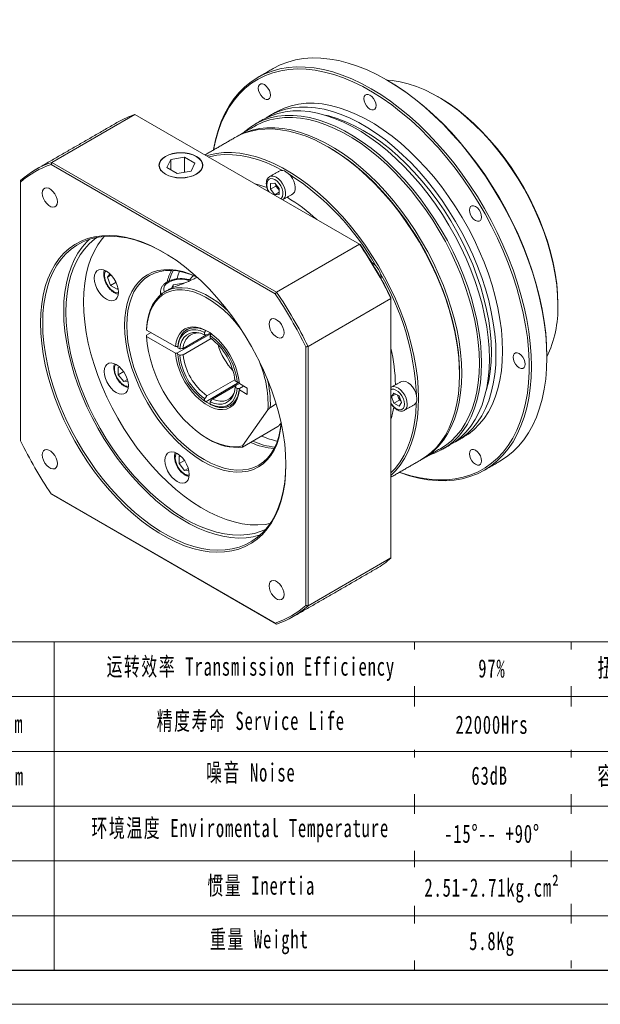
# Model space of a CAD drawing. Header units: millimetres. Extents: x -188 to 548, y -158 to 362.
# Tile 2 of 5: x 64 to 212, y -158 to 94. Entities that reach past the tile are written whole.
import ezdxf

# ---------------------------------------------------------------- set-up
doc = ezdxf.new("R2010")
doc.units = ezdxf.units.MM
doc.header["$LTSCALE"] = 12
doc.layers.get('0').update_dxf_attribs({"lineweight": 18})
doc.layers.add('SLD-0', color=7, linetype='Continuous', lineweight=18)
doc.layers.add('图框_外框线', color=7, linetype='Continuous', lineweight=18)
doc.styles.add('标准', font='txt', dxfattribs={"width": 0.667})

msp = doc.modelspace()

# ---------------------------------------------------------------- linework, layer by layer
at = {"color": 7, "linetype": 'Continuous', "lineweight": 15}
for p, q in [((93.11, 69.63), (71.9, 57.39)), ((150.59, 36.45), (93.11, 69.63)), ((102.27, 58.14), (101.31, 56.08)), ((105.84, 58.69), (102.27, 58.14)), ((102.27, 55.53), (102.27, 58.14)), ((108.45, 57.18), (105.84, 58.69)), ((105.84, 54.87), (105.84, 58.69)), ((129, 23.77), (71.72, 56.84)), ((71.9, 57.39), (129.38, 24.2)), ((101.31, 56.08), (103.93, 54.57)), ((107.5, 55.12), (108.45, 57.18)), ((103.93, 54.57), (107.5, 55.12)), ((127.54, 53.72), (127.58, 53.74)), ((63.87, 52.31), (63.87, -13.84)), ((127.79, 52), (128.93, 52.1)), ((127.79, 50.49), (127.79, 52)), ((129.21, 51.3), (127.79, 50.49)), ((128.93, 49.08), (127.79, 50.49)), ((128.93, 52.1), (130.06, 50.69)), ((129.21, 51.3), (129.21, 51.75)), ((129.77, 50.6), (129.21, 51.3)), ((130.06, 50.25), (129.77, 50.6)), ((130.06, 50.69), (130.06, 49.18)), ((130.06, 49.73), (128.93, 49.08)), ((130.06, 49.18), (128.93, 49.08)), ((129.38, 24.2), (150.59, 36.45)), ((86.11, 28.03), (86.71, 28.89)), ((87.04, 28.57), (86.11, 28.03)), ((86.92, 25.92), (86.11, 28.03)), ((108.84, 28.1), (108.84, 27.93)), ((88.29, 26.71), (86.92, 25.92)), ((88.56, 24.98), (86.92, 25.92)), ((88.79, 25.31), (88.56, 24.98)), ((102.51, 25.19), (102.92, 26.08)), ((102.92, 26.08), (105.6, 26.5)), ((102.92, 25.36), (102.92, 26.08)), ((158.62, 22.54), (137.41, 10.3)), ((158.62, -43.83), (158.62, 22.54)), ((103.5, 10.24), (96.13, 14.49)), ((96.13, 13.18), (97.26, 13.84)), ((96.13, 12.86), (103.5, 8.6)), ((104.06, 8.65), (112.6, 13.58)), ((105.49, 9.79), (111.47, 13.24)), ((110.96, 13.89), (110.96, 13.29)), ((112.38, 13.73), (111.53, 13.23)), ((112.38, 12.47), (112.38, 13.07)), ((112.63, 12.29), (105.48, 8.16)), ((136.84, -55.97), (136.84, 10.18)), ((137.41, 10.3), (137.41, -56.08)), ((104.06, 8.33), (104.59, 8.02)), ((104.6, 9.65), (104.07, 9.95)), ((88.88, 4.94), (89.29, 4.97)), ((88.88, 3.05), (88.88, 4.94)), ((90.25, 3.84), (88.88, 3.05)), ((90.3, 1.29), (88.88, 3.05)), ((91.23, 1.83), (90.3, 1.29)), ((91.35, 1.39), (90.3, 1.29)), ((119.82, 1.11), (111.25, -3.84)), ((111.53, -2.36), (118.72, 1.79)), ((118.96, 0.3), (112.94, -3.18)), ((119.27, 1.18), (118.75, 1.48)), ((118.99, 0.36), (119.84, 0.85)), ((121.85, -0.36), (119.84, 0.8)), ((120.97, 0.15), (119.84, -0.51)), ((120.94, 0.17), (119.85, -0.46)), ((118.76, -0.16), (119.28, -0.46)), ((119.84, -0.83), (121.85, -1.99)), ((121.85, -1.99), (121.85, -0.36)), ((158.73, -2.54), (159.38, -1.62)), ((159.86, -1.89), (158.73, -2.54)), ((159.38, -1.62), (160.69, -2.37)), ((160.47, -2.57), (160.31, -2.15)), ((160.69, -2.37), (161.34, -4.05)), ((110.96, -3.07), (110.96, -3.67)), ((112.38, -4.49), (112.38, -3.88)), ((127.77, -5.3), (129.28, -4.42)), ((159.38, -4.23), (158.73, -2.54)), ((160.8, -3.41), (159.38, -4.23)), ((160.69, -4.98), (159.38, -4.23)), ((160.8, -3.41), (160.47, -2.57)), ((161.34, -4.05), (160.69, -4.98)), ((161.18, -3.63), (160.8, -3.41)), ((120.68, -15.14), (127.16, -5.92)), ((130.3, -9.59), (130.54, -9.25)), ((120.64, -15.45), (129.69, -10.22)), ((104.42, -17.81), (104.83, -17.77)), ((104.42, -19.69), (104.42, -17.81)), ((105.8, -18.9), (104.42, -19.69)), ((105.84, -21.45), (104.42, -19.69)), ((106.77, -20.91), (105.84, -21.45)), ((106.89, -21.36), (105.84, -21.45)), ((71.72, -27.43), (129, -60.5)), ((129.38, -60.72), (71.9, -27.54)), ((137.41, -56.08), (158.62, -43.83))]:
    msp.add_line(p, q, dxfattribs=at)
at = {"color": 7, "linetype": 'Continuous', "lineweight": 15, "flags": 128}
for points in [[(198.5, 7.48), (198.43, 10.38), (198.21, 13.36), (197.83, 16.4), (197.31, 19.5), (196.65, 22.64), (195.84, 25.81), (194.89, 29), (193.81, 32.2), (192.59, 35.39), (191.24, 38.57), (189.78, 41.72), (188.19, 44.84), (186.49, 47.9), (184.69, 50.9), (182.79, 53.83), (180.79, 56.68), (178.71, 59.43), (176.55, 62.09), (174.32, 64.62), (172.04, 67.04), (169.69, 69.32), (167.31, 71.47), (164.88, 73.47), (162.44, 75.31), (159.97, 77), (157.49, 78.51), (155.02, 79.86), (152.55, 81.02), (150.1, 82), (147.68, 82.8), (145.29, 83.41), (142.95, 83.83), (140.66, 84.06), (138.43, 84.09), (136.28, 83.93), (134.19, 83.58), (132.2, 83.04), (130.3, 82.3), (128.49, 81.38)], [(113.16, 60.52), (113.19, 60.69), (113.71, 63.19), (114.38, 65.56), (115.19, 67.8), (116.13, 69.89), (117.22, 71.84), (118.43, 73.63), (119.78, 75.26), (121.25, 76.71), (122.83, 77.99), (124.53, 79.1), (126.34, 80.02), (128.24, 80.75), (130.23, 81.29), (132.32, 81.65), (134.47, 81.8), (136.7, 81.77), (138.99, 81.54), (141.33, 81.13), (143.72, 80.52), (146.14, 79.72), (148.59, 78.74), (151.06, 77.57), (153.53, 76.23), (156.01, 74.71), (158.48, 73.03), (160.93, 71.18), (163.35, 69.18), (165.73, 67.04), (168.08, 64.75), (170.36, 62.34), (172.59, 59.8), (174.75, 57.15), (176.83, 54.39), (178.83, 51.55), (180.73, 48.62), (182.53, 45.61), (184.23, 42.55), (185.82, 39.44), (187.28, 36.29), (188.63, 33.11), (189.85, 29.91), (190.93, 26.71), (191.88, 23.52), (192.69, 20.35), (193.35, 17.21), (193.87, 14.12), (194.25, 11.07), (194.47, 8.09), (194.54, 5.19), (194.47, 2.38), (194.25, -0.34), (193.87, -2.96), (193.35, -5.45), (192.69, -7.83), (191.88, -10.06), (190.93, -12.16), (189.85, -14.11), (188.63, -15.89), (187.28, -17.52), (185.82, -18.98), (184.23, -20.26), (182.53, -21.36), (180.73, -22.28), (178.83, -23.01), (176.83, -23.56), (174.75, -23.91), (172.59, -24.07), (170.36, -24.04), (168.08, -23.81), (165.73, -23.39), (163.35, -22.78), (160.93, -21.98), (160.76, -21.92)], [(160.83, -21.88), (161.27, -22.04), (163.69, -22.78), (166.07, -23.34), (168.4, -23.7), (170.68, -23.87), (172.89, -23.84), (175.03, -23.61), (177.09, -23.19), (179.06, -22.58), (180.93, -21.78), (182.7, -20.79), (184.36, -19.61), (185.91, -18.26), (187.33, -16.73), (188.63, -15.03), (189.79, -13.17), (190.82, -11.15), (191.71, -8.98), (192.45, -6.68), (193.05, -4.24), (193.51, -1.68), (193.81, 0.99), (193.96, 3.77), (193.96, 6.64), (193.81, 9.59), (193.51, 12.61), (193.05, 15.69), (192.45, 18.82), (191.71, 21.99), (190.82, 25.18), (189.79, 28.38), (188.63, 31.59), (187.33, 34.79), (185.91, 37.96), (184.36, 41.1), (182.7, 44.19), (180.93, 47.22), (179.06, 50.19), (177.09, 53.08), (175.03, 55.87), (172.89, 58.57), (170.68, 61.15), (168.4, 63.61), (166.07, 65.94), (163.69, 68.14), (161.27, 70.18), (158.82, 72.08), (156.35, 73.81), (153.87, 75.37), (151.39, 76.76), (148.91, 77.97), (146.45, 79), (144.01, 79.84), (141.61, 80.49), (139.25, 80.95), (136.95, 81.22), (134.7, 81.28), (132.53, 81.16), (130.43, 80.83), (128.41, 80.32), (126.49, 79.61), (124.67, 78.71), (122.95, 77.63), (121.35, 76.36), (119.87, 74.92), (118.51, 73.31), (117.27, 71.52), (116.18, 69.58), (115.22, 67.49), (114.4, 65.26), (113.73, 62.88), (113.23, 60.57)], [(201.33, 20.87), (201.26, 23.39), (201.03, 25.99), (200.66, 28.66), (200.14, 31.37), (199.47, 34.12), (198.67, 36.89), (197.72, 39.66), (196.65, 42.44), (195.44, 45.19), (194.12, 47.91), (192.68, 50.59), (191.13, 53.21), (189.48, 55.76), (187.74, 58.23), (185.92, 60.6), (184.02, 62.86), (182.05, 65.01), (180.03, 67.02), (177.96, 68.9), (175.86, 70.63), (173.73, 72.21), (171.58, 73.62), (169.43, 74.86), (167.28, 75.93), (165.15, 76.82), (163.04, 77.51), (160.98, 78.02), (158.95, 78.34), (157.61, 78.45)], [(157.78, 78.35), (159.64, 77.22), (162.11, 75.58), (164.58, 73.76), (167.01, 71.79), (169.41, 69.67), (171.77, 67.41), (174.08, 65.01), (176.32, 62.48), (178.5, 59.84), (180.6, 57.1), (182.61, 54.26), (184.53, 51.33), (186.35, 48.33), (188.07, 45.26), (189.67, 42.15), (191.16, 38.99), (192.52, 35.8), (193.75, 32.6), (194.85, 29.39), (195.81, 26.19), (196.62, 23.01), (197.3, 19.86), (197.82, 16.76), (198.2, 13.7), (198.43, 10.72), (198.5, 7.8)], [(127.81, 74.57), (127.73, 75.17), (127.51, 75.8), (127.16, 76.39), (126.73, 76.9), (126.25, 77.27), (125.77, 77.46), (125.34, 77.45), (124.99, 77.25), (124.77, 76.88), (124.69, 76.37), (124.77, 75.77), (124.99, 75.14), (125.34, 74.54), (125.77, 74.04), (126.25, 73.67), (126.73, 73.48), (127.16, 73.49), (127.51, 73.69), (127.73, 74.06), (127.81, 74.57)], [(154.81, 71.9), (154.73, 72.5), (154.51, 73.13), (154.16, 73.72), (153.73, 74.23), (153.25, 74.59), (152.77, 74.78), (152.34, 74.78), (151.99, 74.58), (151.77, 74.21), (151.69, 73.7), (151.77, 73.1), (151.99, 72.47), (152.34, 71.87), (152.77, 71.37), (153.25, 71), (153.73, 70.81), (154.16, 70.82), (154.51, 71.01), (154.73, 71.39), (154.81, 71.9)], [(170.79, 74.1), (171.32, 73.79), (173.48, 72.41), (175.62, 70.87), (177.73, 69.17), (179.81, 67.31), (181.85, 65.32), (183.83, 63.19), (185.75, 60.94), (187.59, 58.59), (189.35, 56.13), (191.01, 53.59), (192.58, 50.97), (194.03, 48.29), (195.37, 45.57), (196.59, 42.81), (197.68, 40.03), (198.63, 37.25), (199.45, 34.47), (200.12, 31.72), (200.65, 29), (201.03, 26.33), (201.26, 23.73), (201.33, 21.19)], [(125.86, 68.32), (126.26, 68.54), (127.94, 69.33), (129.72, 69.92), (131.59, 70.32), (133.54, 70.53), (135.57, 70.54), (137.66, 70.36), (139.8, 69.98), (141.99, 69.41), (144.21, 68.65), (146.46, 67.7), (148.72, 66.57), (150.99, 65.26), (153.25, 63.78), (155.5, 62.13), (157.72, 60.33), (159.91, 58.37), (162.05, 56.28), (164.14, 54.05), (166.17, 51.7), (168.12, 49.24), (169.99, 46.68), (171.77, 44.02), (173.45, 41.3), (175.03, 38.5), (176.49, 35.66), (177.84, 32.77), (179.06, 29.86), (180.15, 26.93), (181.1, 24.01), (181.92, 21.09), (182.59, 18.2), (183.12, 15.35), (183.49, 12.55), (183.72, 9.81), (183.8, 7.15), (183.72, 4.58), (183.49, 2.1), (183.12, -0.26), (182.59, -2.51), (181.92, -4.62), (181.1, -6.6), (180.15, -8.42), (179.06, -10.09), (177.84, -11.59), (176.49, -12.92), (175.03, -14.08), (173.85, -14.83)], [(126.72, 68.78), (127.96, 69.52), (129.64, 70.31), (131.42, 70.9), (133.29, 71.3), (135.24, 71.51), (137.27, 71.52), (139.35, 71.34), (141.5, 70.96), (143.68, 70.39), (145.91, 69.63), (148.16, 68.68), (150.42, 67.55), (152.69, 66.24), (154.95, 64.76), (157.2, 63.11), (159.42, 61.31), (161.61, 59.35), (163.75, 57.26), (165.84, 55.03), (167.86, 52.68), (169.82, 50.22), (171.69, 47.66), (173.47, 45), (175.15, 42.28), (176.73, 39.48), (178.19, 36.64), (179.53, 33.75), (180.76, 30.84), (181.85, 27.91), (182.8, 24.99), (183.62, 22.07), (184.29, 19.18), (184.81, 16.33), (185.19, 13.53), (185.42, 10.79), (185.49, 8.13), (185.42, 5.56), (185.19, 3.08), (184.81, 0.72), (184.29, -1.53), (183.62, -3.64), (182.8, -5.62), (181.85, -7.44), (180.76, -9.11), (179.53, -10.61), (178.19, -11.94), (176.73, -13.1), (175.15, -14.07), (174.69, -14.31)], [(129.25, 70.27), (129.65, 70.5), (131.34, 71.28), (133.12, 71.88), (134.99, 72.28), (136.94, 72.49), (138.96, 72.5), (141.05, 72.32), (143.19, 71.94), (145.38, 71.37), (147.6, 70.61), (149.85, 69.66), (152.12, 68.53), (154.38, 67.22), (156.65, 65.74), (158.89, 64.09), (161.12, 62.29), (163.31, 60.33), (165.45, 58.24), (167.54, 56.01), (169.56, 53.66), (171.51, 51.2), (173.38, 48.64), (175.16, 45.98), (176.85, 43.26), (178.42, 40.46), (179.89, 37.62), (181.23, 34.73), (182.45, 31.82), (183.54, 28.89), (184.5, 25.97), (185.31, 23.05), (185.98, 20.16), (186.51, 17.31), (186.89, 14.51), (187.11, 11.77), (187.19, 9.11), (187.11, 6.54), (186.89, 4.06), (186.51, 1.7), (185.98, -0.55), (185.31, -2.66), (184.5, -4.64), (183.54, -6.46), (182.45, -8.13), (181.23, -9.63), (179.89, -10.96), (178.42, -12.12), (177.25, -12.87)], [(120.99, 65.04), (121.24, 65.27), (122.7, 66.42), (124.28, 67.4), (125.96, 68.18), (127.74, 68.78), (129.61, 69.18), (131.56, 69.39), (133.59, 69.4), (135.68, 69.22), (137.82, 68.84), (140.01, 68.27), (142.23, 67.51), (144.48, 66.56), (146.74, 65.43), (149.01, 64.12), (151.27, 62.64), (153.52, 60.99), (155.74, 59.19), (157.93, 57.23), (160.07, 55.13), (162.16, 52.91), (164.19, 50.56), (166.14, 48.09), (168.01, 45.53), (169.79, 42.88), (171.47, 40.15), (173.05, 37.36), (174.51, 34.52), (175.86, 31.63), (177.08, 28.72), (178.17, 25.79), (179.12, 22.86), (179.94, 19.95), (180.61, 17.06), (181.14, 14.21), (181.51, 11.41), (181.74, 8.67), (181.82, 6.01), (181.74, 3.43), (181.51, 0.96), (181.14, -1.41), (180.61, -3.65), (179.94, -5.76), (179.12, -7.74), (178.17, -9.56), (177.08, -11.23), (175.86, -12.73), (174.51, -14.07), (173.05, -15.22), (171.47, -16.19), (169.79, -16.98), (168.58, -17.41)], [(123.79, 66.66), (124.19, 66.89), (125.86, 67.66), (127.63, 68.26), (129.48, 68.65), (131.42, 68.86), (133.42, 68.87), (135.5, 68.69), (137.62, 68.32), (139.79, 67.75), (141.99, 67), (144.22, 66.06), (146.47, 64.93), (148.72, 63.63), (150.96, 62.17), (153.19, 60.53), (155.4, 58.74), (157.56, 56.8), (159.69, 54.73), (161.76, 52.52), (163.77, 50.19), (165.7, 47.74), (167.56, 45.2), (169.32, 42.57), (170.99, 39.87), (172.56, 37.1), (174.01, 34.28), (175.34, 31.42), (176.55, 28.53), (177.63, 25.63), (178.58, 22.72), (179.39, 19.83), (180.06, 16.97), (180.58, 14.14), (180.95, 11.36), (181.18, 8.65), (181.25, 6.01), (181.18, 3.46), (180.95, 1), (180.58, -1.34), (180.06, -3.57), (179.39, -5.67), (178.58, -7.62), (177.63, -9.43), (176.55, -11.09), (175.34, -12.58), (174.01, -13.9), (172.56, -15.04), (171.39, -15.79)], [(141.9, 69.44), (142.72, 69.25), (144.89, 68.6), (147.09, 67.77), (149.32, 66.75), (151.55, 65.55), (153.79, 64.17), (156.01, 62.62), (158.22, 60.91), (160.39, 59.04), (162.52, 57.03), (164.6, 54.88), (166.62, 52.61), (168.57, 50.22), (170.44, 47.72), (172.22, 45.13), (173.91, 42.46), (175.49, 39.72), (176.96, 36.93), (178.31, 34.09), (179.54, 31.22), (180.63, 28.34), (181.59, 25.45), (182.41, 22.57), (183.09, 19.72), (183.62, 16.91), (184, 14.14), (184.23, 11.44), (184.31, 8.82), (184.23, 6.28), (184, 3.84), (183.62, 1.52), (183.09, -0.69), (182.85, -1.49)], [(176.16, 3.07), (176.08, 5.71), (175.86, 8.42), (175.49, 11.2), (174.96, 14.03), (174.3, 16.89), (173.49, 19.78), (172.54, 22.69), (171.46, 25.59), (170.25, 28.48), (168.92, 31.34), (167.46, 34.16), (165.9, 36.93), (164.23, 39.64), (162.47, 42.26), (160.61, 44.81), (158.68, 47.25), (156.67, 49.58), (154.6, 51.79), (152.47, 53.86), (150.3, 55.8), (148.1, 57.59), (145.87, 59.23), (143.63, 60.7), (141.38, 61.99), (139.13, 63.12), (136.9, 64.06), (134.7, 64.81), (132.53, 65.38), (130.4, 65.75), (128.33, 65.93), (126.33, 65.92), (124.39, 65.72), (122.54, 65.32), (120.77, 64.73), (119.1, 63.95), (118.7, 63.72)], [(118.99, 63.88), (119.67, 64.27), (121.34, 65.05), (123.1, 65.64), (124.96, 66.04), (126.89, 66.25), (128.9, 66.26), (130.97, 66.08), (133.1, 65.71), (135.26, 65.14), (137.47, 64.38), (139.7, 63.44), (141.94, 62.32), (144.19, 61.02), (146.44, 59.55), (148.67, 57.92), (150.87, 56.13), (153.04, 54.19), (155.16, 52.11), (157.24, 49.9), (159.24, 47.57), (161.18, 45.13), (163.03, 42.59), (164.8, 39.96), (166.47, 37.26), (168.03, 34.49), (169.48, 31.66), (170.82, 28.8), (172.03, 25.92), (173.11, 23.01), (174.05, 20.11), (174.86, 17.22), (175.53, 14.35), (176.05, 11.53), (176.43, 8.75), (176.65, 6.03), (176.73, 3.4), (176.65, 0.84), (176.43, -1.61), (176.05, -3.96), (175.53, -6.18), (174.86, -8.28), (174.05, -10.24), (173.11, -12.05), (172.03, -13.7), (170.82, -15.19), (169.48, -16.51), (168.03, -17.66), (166.58, -18.56)], [(142.79, 61.2), (143.35, 60.87), (145.6, 59.44), (147.84, 57.84), (150.05, 56.08), (152.24, 54.17), (154.38, 52.11), (156.46, 49.92), (158.49, 47.61), (160.44, 45.18), (162.31, 42.65), (164.09, 40.02), (165.78, 37.32), (167.36, 34.55), (168.83, 31.73), (170.18, 28.87), (171.4, 25.97), (172.5, 23.07), (173.45, 20.16), (174.27, 17.26), (174.95, 14.38), (175.48, 11.55), (175.86, 8.76), (176.08, 6.04), (176.16, 3.4)], [(176.16, 3.4), (176.14, 4.71), (175.99, 7.39), (175.68, 10.15), (175.23, 12.96), (174.63, 15.82), (173.88, 18.7), (172.99, 21.61), (171.97, 24.52), (170.81, 27.42), (169.52, 30.3), (168.11, 33.15), (166.58, 35.95), (164.95, 38.68), (163.21, 41.35), (161.39, 43.92), (159.47, 46.41), (157.48, 48.78), (155.43, 51.03), (153.31, 53.16), (151.15, 55.14), (148.95, 56.98), (146.72, 58.66), (144.47, 60.18), (142.79, 61.2)], [(100.92, 58.92), (100.23, 58.43), (99.71, 57.87), (99.39, 57.26), (99.28, 56.63), (99.39, 56), (99.71, 55.4), (100.23, 54.84), (100.92, 54.35), (101.77, 53.94), (102.74, 53.65), (103.79, 53.46), (104.88, 53.4), (105.98, 53.46), (107.03, 53.65), (107.99, 53.94), (108.84, 54.35), (109.54, 54.84), (110.06, 55.4), (110.38, 56), (110.48, 56.63), (110.38, 57.26), (110.06, 57.87), (109.54, 58.43), (108.84, 58.92), (107.99, 59.32), (107.03, 59.62), (105.98, 59.8), (104.88, 59.86), (103.79, 59.8), (102.74, 59.62), (101.77, 59.32), (100.92, 58.92)], [(100.97, 58.89), (100.28, 58.41), (99.77, 57.85), (99.46, 57.26), (99.35, 56.63), (99.46, 56.01), (99.77, 55.41), (100.28, 54.86), (100.97, 54.37), (101.81, 53.98), (102.77, 53.68), (103.8, 53.5), (104.88, 53.44), (105.96, 53.5), (107, 53.68), (107.96, 53.98), (108.8, 54.37), (109.48, 54.86), (110, 55.41), (110.31, 56.01), (110.42, 56.63), (110.31, 57.26), (110, 57.85), (109.48, 58.41), (108.8, 58.89), (107.96, 59.29), (107, 59.58), (105.96, 59.77), (104.88, 59.83), (103.8, 59.77), (102.77, 59.58), (101.81, 59.29), (100.97, 58.89)], [(111.4, 59.08), (112.07, 59.27), (113.93, 59.67), (115.86, 59.88), (117.87, 59.89), (119.94, 59.71), (122.06, 59.34), (124.23, 58.77), (126.44, 58.02), (128.67, 57.08), (130.91, 55.95), (133.16, 54.65), (135.41, 53.19), (137.63, 51.55), (139.84, 49.76), (142.01, 47.82), (144.13, 45.74), (146.2, 43.54), (148.21, 41.2), (150.15, 38.76), (152, 36.22), (153.77, 33.59), (155.44, 30.89), (157, 28.12), (158.45, 25.3), (159.79, 22.44), (161, 19.55), (162.08, 16.65), (163.02, 13.74), (163.83, 10.85), (164.5, 7.99), (165.02, 5.16), (165.39, 2.38), (165.62, -0.33), (165.69, -2.97), (165.62, -5.53), (165.39, -7.98), (165.02, -10.33), (164.5, -12.55), (163.83, -14.65), (163.02, -16.6), (162.08, -18.41), (161, -20.07), (159.79, -21.56), (158.62, -22.72)], [(130.91, 55.31), (128.94, 56.32), (126.7, 57.31), (124.48, 58.11), (122.3, 58.71), (120.16, 59.13), (118.08, 59.35), (116.05, 59.37), (114.1, 59.19), (112.23, 58.82), (111.96, 58.75)], [(128.93, 52.96), (128.37, 53.19), (127.86, 53.23), (127.43, 53.07), (127.1, 52.73), (126.92, 52.23), (126.88, 51.61), (126.99, 50.91), (127.25, 50.19), (127.44, 49.82)], [(130.41, 48.1), (130.6, 48.26), (130.86, 48.68), (130.97, 49.25), (130.93, 49.91), (130.75, 50.63), (130.42, 51.34), (129.99, 52), (129.48, 52.55), (128.93, 52.96)], [(129.28, 53.57), (129.88, 53.14), (130.44, 52.56), (130.92, 51.87), (131.31, 51.11), (131.57, 50.33), (131.68, 49.58), (131.64, 48.91), (131.45, 48.36), (131.13, 47.95), (130.97, 47.85)], [(131.75, 55), (132.35, 54.57), (132.91, 53.99), (133.4, 53.3), (133.78, 52.54), (134.04, 51.76), (134.15, 51.01), (134.12, 50.34), (133.93, 49.78), (133.61, 49.38), (133.45, 49.28)], [(73.28, 47.29), (73.2, 47.96), (72.98, 48.67), (72.62, 49.35), (72.16, 49.96), (71.63, 50.44), (71.08, 50.76), (70.56, 50.88), (70.1, 50.81), (69.74, 50.53), (69.51, 50.09), (69.43, 49.51), (69.51, 48.84), (69.74, 48.13), (70.1, 47.45), (70.56, 46.84), (71.08, 46.36), (71.63, 46.04), (72.16, 45.92), (72.62, 45.99), (72.98, 46.27), (73.2, 46.71), (73.28, 47.29)], [(123.88, 51.87), (125.09, 51.55), (126.89, 50.94)], [(129.77, 50.6), (129.65, 50.77), (129.54, 50.94), (129.44, 51.13), (129.36, 51.32), (129.29, 51.51), (129.25, 51.7), (129.25, 51.7)], [(181.81, 43.4), (181.73, 44), (181.51, 44.63), (181.16, 45.22), (180.73, 45.73), (180.25, 46.09), (179.77, 46.28), (179.34, 46.28), (178.99, 46.08), (178.77, 45.71), (178.69, 45.19), (178.77, 44.59), (178.99, 43.97), (179.34, 43.37), (179.77, 42.86), (180.25, 42.5), (180.73, 42.31), (181.16, 42.31), (181.51, 42.51), (181.73, 42.89), (181.81, 43.4)], [(68.96, 16.29), (69.04, 18.78), (69.27, 21.16), (69.65, 23.44), (70.18, 25.59), (70.86, 27.6), (71.68, 29.47), (72.64, 31.19), (73.73, 32.75), (74.96, 34.14), (76.31, 35.36), (77.77, 36.39), (79.35, 37.24), (81.03, 37.9), (82.8, 38.36), (84.66, 38.63), (86.6, 38.7), (88.6, 38.57), (90.66, 38.25), (92.76, 37.73), (94.91, 37.02), (97.08, 36.12), (99.26, 35.04), (101.45, 33.77), (103.64, 32.33), (105.81, 30.73), (107.95, 28.96), (110.06, 27.05), (112.12, 25), (114.12, 22.81), (116.06, 20.51), (117.91, 18.09), (119.69, 15.58), (121.37, 12.99), (122.94, 10.32), (124.41, 7.59), (125.76, 4.82), (126.98, 2.01), (128.08, -0.81), (129.04, -3.64), (129.86, -6.46), (130.54, -9.26), (131.07, -12.02), (131.45, -14.73), (131.68, -17.38), (131.75, -19.95), (131.68, -22.44), (131.45, -24.82), (131.07, -27.1), (130.54, -29.24), (129.86, -31.26), (129.04, -33.13), (128.08, -34.85), (126.98, -36.41), (125.76, -37.8), (124.41, -39.02), (122.94, -40.05), (121.37, -40.9), (119.69, -41.56), (117.91, -42.02), (116.06, -42.29), (114.12, -42.36), (112.12, -42.23), (110.06, -41.91), (107.95, -41.39), (105.81, -40.68), (103.64, -39.78), (101.45, -38.69), (99.26, -37.43), (97.08, -35.99), (94.91, -34.39), (92.76, -32.62), (90.66, -30.71), (88.6, -28.65), (86.6, -26.47), (84.66, -24.16), (82.8, -21.75), (81.03, -19.24), (79.35, -16.64), (77.77, -13.98), (76.31, -11.25), (74.96, -8.48), (73.73, -5.67), (72.64, -2.85), (71.68, -0.02), (70.86, 2.8), (70.18, 5.6), (69.65, 8.36), (69.27, 11.07), (69.04, 13.72), (68.96, 16.29)], [(100.5, 34.34), (99.55, 34.87), (97.39, 35.94), (95.24, 36.83), (93.11, 37.54), (91.03, 38.05), (88.99, 38.37), (87, 38.5), (85.08, 38.43), (83.24, 38.16), (81.49, 37.7), (79.82, 37.05), (78.26, 36.21), (76.81, 35.19), (75.47, 33.98), (74.26, 32.6), (73.17, 31.06), (72.22, 29.36), (71.4, 27.5), (70.73, 25.5), (70.21, 23.37), (69.83, 21.12), (69.6, 18.76), (69.53, 16.29)], [(75.47, 19.07), (75.54, 21.51), (75.77, 23.86), (76.15, 26.09), (76.68, 28.2), (77.35, 30.18), (78.17, 32.01), (79.12, 33.69), (80.21, 35.21), (81.43, 36.56), (82.77, 37.74), (83.38, 38.19)], [(79.99, 21.68), (80.07, 24.13), (80.3, 26.47), (80.68, 28.7), (81.2, 30.81), (81.88, 32.79), (82.69, 34.62), (83.65, 36.3), (84.74, 37.82), (85.26, 38.44)], [(74.9, 19.4), (74.98, 21.86), (75.2, 24.22), (75.58, 26.47), (76.11, 28.6), (76.78, 30.6), (77.59, 32.46), (78.54, 34.16), (79.63, 35.71), (80.84, 37.08), (81.49, 37.71)], [(82.7, 27.77), (82.78, 28.52), (83.01, 29.15), (83.38, 29.62), (83.88, 29.9), (84.47, 29.99), (85.12, 29.87), (85.82, 29.57), (86.51, 29.08), (87.17, 28.43), (87.76, 27.66), (88.25, 26.81), (88.62, 25.91), (88.85, 25.02), (88.93, 24.18), (88.85, 23.42), (88.62, 22.8), (88.25, 22.33), (87.76, 22.04), (87.17, 21.96), (86.51, 22.07), (85.82, 22.38), (85.12, 22.87), (84.47, 23.51), (83.88, 24.28), (83.38, 25.14), (83.01, 26.03), (82.78, 26.92), (82.7, 27.77)], [(85.33, 28.47), (85.41, 27.74), (85.63, 26.96), (85.99, 26.19), (86.45, 25.48), (87, 24.87), (87.59, 24.4), (88.19, 24.1), (88.76, 23.98), (88.92, 23.98)], [(90.46, 15.64), (90.53, 17.62), (90.76, 19.49), (91.14, 21.25), (91.67, 22.87), (92.34, 24.36), (93.15, 25.68), (94.09, 26.85), (95.16, 27.84), (96.34, 28.64), (97.63, 29.26), (99.02, 29.69), (100.5, 29.93), (102.05, 29.97), (103.67, 29.8), (105.34, 29.45), (107.05, 28.9), (108.79, 28.16), (108.94, 28.09)], [(109.01, 28.02), (107.39, 28.71), (105.7, 29.25), (104.05, 29.61), (102.46, 29.76), (100.92, 29.73), (99.47, 29.5), (98.1, 29.07), (96.82, 28.46), (95.66, 27.66), (94.6, 26.69), (93.68, 25.54), (92.88, 24.23), (92.22, 22.77), (91.7, 21.17), (91.32, 19.44), (91.1, 17.59), (91.02, 15.64)], [(102.87, 29.74), (102.4, 28.65), (101.91, 27.14)], [(103.97, 27.64), (104.14, 28.35), (104.51, 29.53)], [(96.13, 14.82), (96.28, 16.53), (96.58, 18.12), (97.02, 19.59), (97.62, 20.91), (98.35, 22.08), (99.21, 23.08), (100.2, 23.91), (101.3, 24.55), (102.5, 25), (103.8, 25.25), (105.18, 25.31), (106.62, 25.17), (108.11, 24.83), (109.64, 24.29), (111.19, 23.57), (112.75, 22.67), (114.31, 21.59), (115.84, 20.36), (117.05, 19.25)], [(107.18, 27.12), (106.34, 27.35), (105.38, 27.47), (104.39, 27.47), (103.43, 27.35), (102.54, 27.1), (101.77, 26.75), (101.16, 26.3), (100.73, 25.79), (100.51, 25.23), (100.51, 24.67), (100.67, 24.22)], [(120.25, 14.73), (120.04, 15.01), (118.7, 16.68), (117.28, 18.22), (115.81, 19.63), (114.29, 20.89), (112.75, 22), (111.2, 22.93), (109.66, 23.68), (108.13, 24.24), (106.64, 24.6), (105.2, 24.77), (103.83, 24.74), (102.53, 24.51), (101.32, 24.09), (100.22, 23.47), (99.23, 22.67), (98.36, 21.68), (97.63, 20.53), (97.03, 19.22), (96.58, 17.77), (96.28, 16.19), (96.13, 14.49)], [(99.82, 23.62), (99.73, 23.92), (99.68, 24.32)], [(127.68, -35.04), (126.43, -35.25), (124.55, -35.38), (122.6, -35.32), (120.59, -35.06), (118.53, -34.61), (116.43, -33.97), (114.3, -33.13), (112.16, -32.11), (110, -30.91), (107.85, -29.53), (105.71, -27.99), (103.59, -26.29), (101.51, -24.44), (99.48, -22.44), (97.5, -20.32), (95.58, -18.07), (93.74, -15.71), (91.98, -13.25), (90.31, -10.71), (88.75, -8.09), (87.29, -5.42), (85.95, -2.69), (84.74, 0.06), (83.65, 2.84), (82.69, 5.63), (81.88, 8.4), (81.2, 11.16), (80.68, 13.87), (80.3, 16.54), (80.07, 19.15), (79.99, 21.68)], [(125.16, -37.94), (123.41, -38.39), (121.57, -38.66), (119.65, -38.73), (117.67, -38.6), (115.63, -38.28), (113.54, -37.77), (111.42, -37.06), (109.27, -36.17), (107.1, -35.1), (104.93, -33.84), (102.76, -32.42), (100.61, -30.83), (98.49, -29.08), (96.4, -27.18), (94.36, -25.15), (92.38, -22.98), (90.46, -20.7), (88.62, -18.31), (86.86, -15.82), (85.2, -13.25), (83.63, -10.6), (82.18, -7.9), (80.84, -5.15), (79.63, -2.37), (78.54, 0.43), (77.59, 3.23), (76.78, 6.03), (76.11, 8.8), (75.58, 11.53), (75.2, 14.22), (74.98, 16.85), (74.9, 19.4)], [(126.52, -36.55), (125.42, -37.01), (123.71, -37.53), (121.91, -37.86), (120.03, -38), (118.08, -37.94), (116.07, -37.68), (114.01, -37.22), (111.91, -36.58), (109.78, -35.74), (107.63, -34.72), (105.48, -33.52), (103.32, -32.15), (101.18, -30.61), (99.07, -28.9), (96.99, -27.05), (94.95, -25.06), (92.97, -22.93), (91.05, -20.68), (89.21, -18.32), (87.45, -15.87), (85.79, -13.32), (84.23, -10.71), (82.77, -8.03), (81.43, -5.31), (80.21, -2.55), (79.12, 0.23), (78.17, 3.01), (77.35, 5.79), (76.68, 8.54), (76.15, 11.26), (75.77, 13.93), (75.54, 16.54), (75.47, 19.07)], [(69.53, 16.29), (69.6, 13.74), (69.83, 11.12), (70.21, 8.43), (70.73, 5.7), (71.4, 2.92), (72.22, 0.13), (73.17, -2.67), (74.26, -5.47), (75.47, -8.25), (76.81, -11), (78.26, -13.7), (79.82, -16.35), (81.49, -18.92), (83.24, -21.41), (85.08, -23.8), (87, -26.08), (88.99, -28.25), (91.03, -30.29), (93.11, -32.18), (95.24, -33.93), (97.39, -35.52), (99.55, -36.95), (101.73, -38.2), (103.89, -39.27), (106.04, -40.17), (108.17, -40.87), (110.26, -41.39), (112.3, -41.71), (114.28, -41.83), (116.2, -41.76), (118.04, -41.5), (119.8, -41.04), (121.46, -40.38), (123.02, -39.54), (124.47, -38.52), (125.81, -37.31), (127.03, -35.94), (128.11, -34.39), (129.06, -32.69), (129.88, -30.83), (130.55, -28.83), (131.07, -26.7), (131.45, -24.45), (131.68, -22.09), (131.75, -19.79)], [(130.56, -9.36), (130.55, -9.52), (130.32, -11.4), (129.94, -13.15), (129.41, -14.78), (128.74, -16.26), (127.93, -17.59), (126.99, -18.75), (125.92, -19.74), (124.74, -20.55), (123.45, -21.17), (122.06, -21.6), (120.58, -21.83), (119.03, -21.87), (117.41, -21.71), (115.74, -21.35), (114.03, -20.8), (112.29, -20.06), (110.54, -19.14), (108.79, -18.04), (107.05, -16.78), (105.34, -15.35), (103.67, -13.78), (102.05, -12.07), (100.5, -10.24), (99.02, -8.3), (97.63, -6.26), (96.34, -4.15), (95.16, -1.98), (94.09, 0.24), (93.15, 2.49), (92.34, 4.75), (91.67, 7.01), (91.14, 9.24), (90.76, 11.44), (90.53, 13.58), (90.46, 15.64)], [(91.02, 15.64), (91.1, 13.61), (91.32, 11.5), (91.7, 9.33), (92.22, 7.13), (92.88, 4.91), (93.68, 2.68), (94.6, 0.46), (95.66, -1.73), (96.82, -3.87), (98.1, -5.96), (99.47, -7.96), (100.92, -9.87), (102.46, -11.68), (104.05, -13.36), (105.7, -14.91), (107.39, -16.32), (109.1, -17.57), (110.82, -18.65), (112.55, -19.56), (114.26, -20.29), (115.95, -20.83), (117.59, -21.18), (119.19, -21.34), (120.72, -21.3), (122.18, -21.07), (123.55, -20.65), (124.82, -20.04), (125.99, -19.24), (127.04, -18.26), (127.97, -17.12), (128.77, -15.81), (129.43, -14.35), (129.95, -12.75), (130.32, -11.01), (130.54, -9.27)], [(103.5, 10.24), (103.68, 11.45), (104.02, 12.53), (104.51, 13.46), (105.15, 14.21), (105.92, 14.77), (106.8, 15.13), (107.78, 15.29), (108.83, 15.23), (109.95, 14.96), (111.09, 14.48), (112.25, 13.82), (113.4, 12.96), (114.51, 11.95), (115.57, 10.79), (116.55, 9.51), (117.43, 8.13), (118.19, 6.68), (118.83, 5.2), (119.32, 3.7), (119.66, 2.23), (119.84, 0.8)], [(131.28, 13.81), (131.2, 14.48), (130.98, 15.18), (130.62, 15.87), (130.16, 16.48), (129.63, 16.96), (129.08, 17.27), (128.56, 17.4), (128.1, 17.32), (127.74, 17.05), (127.51, 16.61), (127.43, 16.03), (127.51, 15.36), (127.74, 14.65), (128.1, 13.97), (128.56, 13.36), (129.08, 12.88), (129.63, 12.56), (130.16, 12.44), (130.62, 12.51), (130.98, 12.78), (131.2, 13.23), (131.28, 13.81)], [(96.13, 12.86), (96.28, 10.94), (96.6, 8.97), (97.07, 6.95), (97.69, 4.9), (98.46, 2.85), (99.36, 0.83), (100.39, -1.16), (101.54, -3.09), (102.8, -4.93), (104.15, -6.68), (105.57, -8.3), (107.06, -9.79), (108.6, -11.13), (110.17, -12.31), (111.75, -13.31), (113.34, -14.12), (114.9, -14.74), (116.44, -15.15), (117.92, -15.36), (119.34, -15.35), (120.68, -15.14)], [(111.82, 14.09), (111.4, 14.31), (110.29, 14.77), (109.22, 15.03), (108.2, 15.08), (107.26, 14.94), (106.41, 14.59), (105.67, 14.06), (105.05, 13.33), (104.58, 12.45), (104.24, 11.41), (104.07, 10.24)], [(104.07, 10.28), (104.25, 11.43), (104.58, 12.45), (105.05, 13.32), (105.65, 14.04), (106.37, 14.57), (107.2, 14.92), (108.12, 15.08), (109.11, 15.04), (110.16, 14.81), (111.25, 14.38)], [(110.96, 13.89), (109.81, 14.33), (108.7, 14.54), (107.66, 14.52), (106.72, 14.27), (105.89, 13.8), (105.19, 13.11), (104.65, 12.23), (104.28, 11.17), (104.07, 9.95)], [(104.6, 9.65), (104.79, 10.76), (105.14, 11.74), (105.65, 12.55), (106.29, 13.18), (107.05, 13.62), (107.92, 13.85), (108.88, 13.87), (109.9, 13.68), (110.96, 13.29)], [(119.84, -0.83), (119.66, -2.05), (119.32, -3.13), (118.83, -4.06), (118.19, -4.81), (117.43, -5.37), (116.55, -5.73), (115.57, -5.88), (114.51, -5.82), (113.4, -5.55), (112.25, -5.08), (111.09, -4.41), (109.95, -3.56), (108.83, -2.55), (107.78, -1.39), (106.8, -0.1), (105.92, 1.27), (105.15, 2.72), (104.51, 4.21), (104.02, 5.7), (103.68, 7.18), (103.5, 8.6)], [(192.99, 5.76), (192.91, 6.36), (192.69, 6.99), (192.35, 7.59), (191.91, 8.09), (191.43, 8.46), (190.95, 8.65), (190.52, 8.64), (190.17, 8.44), (189.95, 8.07), (189.88, 7.56), (189.95, 6.96), (190.17, 6.33), (190.52, 5.74), (190.95, 5.23), (191.43, 4.86), (191.91, 4.68), (192.35, 4.68), (192.69, 4.88), (192.91, 5.25), (192.99, 5.76)], [(85.26, 3.86), (85.34, 4.62), (85.57, 5.24), (85.94, 5.71), (86.43, 6), (87.02, 6.08), (87.68, 5.97), (88.37, 5.66), (89.06, 5.17), (89.72, 4.52), (90.31, 3.76), (90.8, 2.9), (91.18, 2.01), (91.41, 1.11), (91.48, 0.27), (91.41, -0.48), (91.18, -1.11), (90.8, -1.58), (90.31, -1.86), (89.72, -1.95), (89.06, -1.84), (88.37, -1.53), (87.68, -1.04), (87.02, -0.39), (86.43, 0.38), (85.94, 1.23), (85.57, 2.13), (85.34, 3.02), (85.26, 3.86)], [(88.2, 5.75), (88.12, 5.61), (87.93, 5.06), (87.9, 4.39), (88.01, 3.64), (88.27, 2.86), (88.65, 2.1), (89.14, 1.41), (89.7, 0.83), (90.3, 0.4)], [(186.49, -19.08), (186.49, -19.08), (188.19, -17.97), (189.78, -16.69), (191.24, -15.23), (192.59, -13.61), (193.81, -11.82), (194.89, -9.87), (195.84, -7.78), (196.65, -5.54), (197.31, -3.17), (197.83, -0.67), (198.21, 1.94), (198.43, 4.66), (198.5, 7.48)], [(166.3, -18.72), (167.46, -17.98), (168.92, -16.84), (170.25, -15.52), (171.46, -14.03), (172.54, -12.37), (173.49, -10.56), (174.3, -8.61), (174.96, -6.51), (175.49, -4.28), (175.86, -1.94), (176.08, 0.52), (176.16, 3.07)], [(158.7, -0.14), (158.86, -0.07), (159.37, 0.01), (159.94, -0.11), (160.54, -0.41), (161.13, -0.88), (161.68, -1.49), (162.14, -2.21), (162.5, -2.97), (162.72, -3.75), (162.8, -4.48)], [(161.17, 1.28), (161.33, 1.36), (161.84, 1.44), (162.42, 1.32), (163.02, 1.02), (163.61, 0.55), (164.15, -0.07), (164.62, -0.78), (164.97, -1.55), (165.19, -2.32), (165.27, -3.05)], [(111, -3.66), (111.4, -3.94), (112.51, -4.58), (113.62, -5.04), (114.69, -5.3), (115.71, -5.35), (116.65, -5.21), (117.5, -4.86), (118.24, -4.33), (118.86, -3.6), (119.33, -2.72), (119.66, -1.68), (119.84, -0.51)], [(118.76, -0.16), (118.57, -1.29), (118.23, -2.28), (117.73, -3.11), (117.09, -3.75), (116.32, -4.2), (115.44, -4.44), (114.48, -4.47), (113.45, -4.28), (112.38, -3.88)], [(112.38, -4.49), (113.54, -4.93), (114.66, -5.14), (115.7, -5.12), (116.65, -4.86), (117.49, -4.37), (118.18, -3.67), (118.72, -2.77), (119.09, -1.69), (119.28, -0.46)], [(119.85, -0.46), (119.68, -1.62), (119.36, -2.66), (118.89, -3.55), (118.29, -4.28), (117.57, -4.83), (116.74, -5.19), (115.81, -5.35), (114.81, -5.31), (113.75, -5.08), (112.66, -4.65)], [(112.94, -3.18), (113.96, -3.55), (114.93, -3.72), (115.85, -3.69), (116.68, -3.47), (117.4, -3.04), (118.01, -2.43), (118.45, -1.71)], [(162.09, -4.48), (162.01, -3.8), (161.79, -3.08), (161.44, -2.38), (160.98, -1.74), (160.45, -1.22), (159.9, -0.86), (159.35, -0.67), (158.86, -0.68), (158.62, -0.77)], [(158.62, -22.08), (159.78, -20.82), (160.94, -19.26), (161.96, -17.53), (162.85, -15.65), (163.6, -13.63), (164.2, -11.47), (164.65, -9.18), (164.96, -6.77), (165.11, -4.26), (165.12, -3.94)], [(158.62, -4.2), (158.86, -4.55), (159.35, -5.13), (159.9, -5.58), (160.45, -5.86), (160.98, -5.95), (161.44, -5.84), (161.79, -5.54), (162.01, -5.08), (162.09, -4.48)], [(73.28, -19.69), (73.2, -19.02), (72.98, -18.31), (72.62, -17.62), (72.16, -17.02), (71.63, -16.54), (71.08, -16.22), (70.56, -16.09), (70.1, -16.17), (69.74, -16.44), (69.51, -16.89), (69.43, -17.47), (69.51, -18.14), (69.74, -18.84), (70.1, -19.53), (70.56, -20.14), (71.08, -20.62), (71.63, -20.93), (72.16, -21.06), (72.62, -20.98), (72.98, -20.71), (73.2, -20.27), (73.28, -19.69)], [(100.8, -18.88), (100.88, -18.13), (101.11, -17.5), (101.48, -17.03), (101.98, -16.75), (102.57, -16.66), (103.22, -16.78), (103.92, -17.09), (104.61, -17.58), (105.27, -18.22), (105.86, -18.99), (106.35, -19.84), (106.72, -20.74), (106.95, -21.63), (107.03, -22.47), (106.95, -23.23), (106.72, -23.86), (106.35, -24.32), (105.86, -24.61), (105.27, -24.69), (104.61, -24.58), (103.92, -24.27), (103.22, -23.78), (102.57, -23.14), (101.98, -22.37), (101.48, -21.51), (101.11, -20.62), (100.88, -19.73), (100.8, -18.88)], [(103.75, -16.99), (103.66, -17.13), (103.48, -17.68), (103.44, -18.36), (103.55, -19.11), (103.81, -19.88), (104.19, -20.64), (104.68, -21.33), (105.24, -21.91), (105.84, -22.34)], [(181.81, -18.96), (181.73, -18.36), (181.51, -17.73), (181.16, -17.14), (180.73, -16.63), (180.25, -16.26), (179.77, -16.08), (179.34, -16.08), (178.99, -16.28), (178.77, -16.65), (178.69, -17.16), (178.77, -17.76), (178.99, -18.39), (179.34, -18.99), (179.77, -19.49), (180.25, -19.86), (180.73, -20.05), (181.16, -20.04), (181.51, -19.84), (181.73, -19.47), (181.81, -18.96)], [(131.28, -53.17), (131.2, -52.5), (130.98, -51.79), (130.62, -51.11), (130.16, -50.5), (129.63, -50.02), (129.08, -49.7), (128.56, -49.58), (128.1, -49.65), (127.74, -49.92), (127.51, -50.37), (127.43, -50.95), (127.51, -51.62), (127.74, -52.33), (128.1, -53.01), (128.56, -53.62), (129.08, -54.1), (129.63, -54.42), (130.16, -54.54), (130.62, -54.46), (130.98, -54.19), (131.2, -53.75), (131.28, -53.17)]]:
    msp.add_lwpolyline(points, dxfattribs=at)
at = {"color": 7, "linetype": 'Continuous', "lineweight": 15}
for centre, radius, start, end in [((99.99, 48.42), 22.29, 107.9677, 119.9623), ((78.74, 36.27), 22.19, 107.9475, 132.0632), ((78.59, 35.89), 22.05, 108.1534, 131.8574), ((128.29, 52.26), 1.64, 52.8951, 115.7945), ((130.77, 53.69), 1.64, 52.8951, 115.7945), ((95.55, -2.94), 68.22, 29.7919, 57.109), ((131.59, 52.05), 2.32, 218.5469, 228.6888), ((108.28, 8.84), 46.2, 47.2776, 59.0541), ((56.15, -27.35), 113.98, 25.9604, 34.0396), ((56.82, -26.97), 113.3, 26.0301, 33.9699), ((151.32, 27.76), 4.69, 28.2469, 59.9031), ((87.3, 28.59), 1.97, 147.1592, 183.426), ((115.35, 23.08), 14.5, 152.5457, 164.9647), ((113.37, 22.23), 8.08, 130.1476, 140.8087), ((151.46, 27.51), 4.7, 0.0971, 31.7524), ((97.28, -5.35), 67.93, 2.8312, 30.269), ((35.04, -39.54), 113.3, 26.0301, 33.9699), ((34.93, -39.6), 113.98, 25.9604, 34.0396), ((172.32, 20.12), 29.02, 334.4503, 1.4732), ((109.41, 9.86), 3.92, 88.6451, 181.0244), ((102.38, -0.67), 17, 6.2388, 53.9465), ((102.98, -0.32), 15.87, 6.513, 53.6861), ((129.76, 15.14), 15.98, 196.1033, 223.8913), ((120.95, 10.05), 16.97, 185.8447, 233.9701), ((120.34, 9.7), 15.84, 186.085, 233.7161), ((120.52, 9.81), 15.13, 186.2582, 233.5332), ((114.36, -0.21), 45.4, 0.8431, 12.8381), ((98.71, -4.64), 28.47, 357.4132, 24.3833), ((91.38, 2.05), 1.97, 236.5773, 272.8375), ((102.38, -4.36), 25.4, 357.897, 14.7), ((162.63, -1.72), 2.32, 191.3043, 201.4535), ((162.93, -1.63), 2.64, 200.9905, 227.6881), ((161.16, -4.68), 1.64, 305.1792, 7.0095), ((163.65, -3.26), 1.64, 304.2034, 7.1087), ((133.91, -1.03), 25.76, 343.5619, 350.6188), ((165.68, 35.88), 113.3, 206.0301, 213.9699), ((119.12, -2.3), 13.23, 237.2082, 276.5859), ((129.76, 0.95), 16.77, 245.0778, 266.6293), ((130.44, 1.62), 17.12, 245.2318, 265.0341), ((133.14, 4.19), 18.46, 245.6467, 258.9051), ((106.92, -20.7), 1.97, 236.5773, 272.8375), ((143.7, -27.29), 22.28, 300.0279, 312.0473), ((122.13, -39.54), 22.05, 288.1534, 311.8574), ((122.54, -39.61), 22.19, 287.9475, 312.0632)]:
    msp.add_arc(centre, radius, start, end, dxfattribs=at)
for points in [[(128.49, 81.38), (124.53, 79.1)], [(157.78, 78.35), (157.5, 78.51)], [(170.79, 74.1), (170.51, 74.26)], [(125.86, 68.32), (123.88, 67.17)], [(129.25, 70.27), (127.55, 69.29)], [(88.86, 67.74), (67.64, 55.49)], [(123.79, 66.66), (119.27, 64.05)], [(118.7, 63.72), (111.03, 59.29)], [(142.79, 61.2), (142.51, 61.36)], [(100.97, 58.89), (100.92, 58.86)], [(108.84, 58.86), (108.8, 58.89)], [(71.72, 56.84), (71.9, 57.39)], [(130.05, 55.17), (127.58, 53.74)], [(63.87, 52.75), (63.87, 52.31)], [(130.98, 47.85), (133.45, 49.28)], [(150.78, 36.34), (150.59, 36.45)], [(99.68, 24.3), (99.68, 23.51)], [(101.36, 24.61), (100.76, 24.26)], [(129.38, 24.2), (129, 23.77)], [(158.62, 22.54), (158.62, 22.76)], [(96.13, 14.49), (96.13, 14.82)], [(96.13, 13.18), (96.13, 12.86)], [(111.25, 14.38), (110.96, 13.89)], [(112.38, 13.07), (112.66, 13.57)], [(104.07, 10.24), (103.5, 10.24)], [(104.07, 9.95), (104.07, 10.28)], [(136.84, 10.18), (137.41, 10.3)], [(103.5, 8.6), (104.07, 8.6)], [(104.06, 8.65), (104.06, 8.33)], [(198.5, 7.48), (198.5, 7.8)], [(176.16, 3.07), (176.16, 3.4)], [(119.84, 1.18), (119.27, 1.18)], [(161.17, 1.28), (158.69, -0.15)], [(119.28, -0.46), (119.85, -0.46)], [(119.84, -0.51), (119.84, -0.83)], [(158.71, -0.15), (158.62, -0.22)], [(110.96, -3.67), (111.25, -3.84)], [(112.66, -4.65), (112.38, -4.49)], [(162.09, -6.04), (164.57, -4.61)], [(127.77, -5.3), (127.16, -5.92)], [(129.69, -10.22), (130.3, -9.59)], [(111.67, -13.26), (111.95, -13.42)], [(171.87, -15.97), (173.85, -14.83)], [(175.55, -13.85), (177.25, -12.87)], [(120.68, -15.14), (120.64, -15.45)], [(166.87, -18.4), (171.39, -15.79)], [(158.62, -23.16), (166.3, -18.72)], [(182.53, -21.36), (186.49, -19.08)], [(71.9, -27.54), (71.72, -27.43)], [(133.64, -58.83), (154.85, -46.58)], [(137.41, -56.08), (136.84, -55.97)]]:
    msp.add_open_spline(points, degree=1, dxfattribs=at)
for points, knots in [([(127.54, 53.71), (127.4, 53.61), (127.13, 53.4), (126.87, 52.92), (126.73, 52.35), (126.72, 51.67), (126.86, 50.95), (127.06, 50.33), (127.25, 49.99), (127.31, 49.89)], [0, 0, 0, 0, 0.138033, 0.284529, 0.436702, 0.59733, 0.762379, 0.927406, 1, 1, 1, 1]), ([(85.33, 29.73), (85.32, 29.71), (85.22, 29.5), (85.18, 29.14), (85.15, 28.68), (85.18, 28.18), (85.31, 27.51), (85.59, 26.7), (86, 25.91), (86.5, 25.2), (87.08, 24.58), (87.72, 24.09), (88.32, 23.77), (88.7, 23.7), (88.85, 23.68)], [0, 0, 0, 0, 0.011711, 0.108532, 0.149709, 0.205423, 0.30895, 0.412139, 0.515032, 0.617986, 0.721393, 0.825745, 0.931491, 1, 1, 1, 1]), ([(101.36, 24.6), (101.47, 24.67), (101.82, 24.88), (102.78, 25.32), (104.06, 25.83), (105.39, 26.34), (106.66, 26.85), (107.96, 27.41), (108.66, 27.82), (108.93, 27.98)], [0, 0, 0, 0, 0.062598, 0.21447, 0.445007, 0.559369, 0.678196, 0.877482, 1, 1, 1, 1]), ([(107.43, 27.21), (107.25, 27.27), (106.78, 27.44), (105.93, 27.59), (104.93, 27.66), (103.93, 27.6), (102.97, 27.43), (102.07, 27.15), (101.26, 26.75), (100.6, 26.26), (100.11, 25.71), (99.8, 25.09), (99.66, 24.62), (99.69, 24.36), (99.69, 24.33)], [0, 0, 0, 0, 0.059033, 0.154028, 0.248735, 0.343416, 0.438369, 0.533917, 0.630436, 0.728076, 0.815655, 0.899268, 0.989181, 1, 1, 1, 1]), ([(110.96, 13.29), (111.08, 13.27), (111.27, 13.26), (111.46, 13.24), (111.53, 13.23)], [0, 0, 0, 0, 0.6203221, 1, 1, 1, 1]), ([(104.59, 8.02), (104.77, 8.05), (105.07, 8.1), (105.37, 8.14), (105.48, 8.16)], [0, 0, 0, 0, 0.627609, 1, 1, 1, 1]), ([(105.49, 9.79), (105.38, 9.77), (105.08, 9.73), (104.78, 9.68), (104.6, 9.65)], [0, 0, 0, 0, 0.378996, 1, 1, 1, 1]), ([(87.88, 5.83), (87.82, 5.63), (87.71, 5.22), (87.71, 4.49), (87.84, 3.7), (88.11, 2.89), (88.5, 2.11), (88.99, 1.38), (89.56, 0.75), (90.06, 0.35), (90.46, 0.1), (90.86, -0.11), (91.19, -0.19), (91.4, -0.24)], [0, 0, 0, 0, 0.091422, 0.192251, 0.295548, 0.398843, 0.501818, 0.604799, 0.708186, 0.812448, 0.847557, 0.903772, 1, 1, 1, 1]), ([(118.99, 0.36), (118.96, 0.3), (118.88, 0.12), (118.81, -0.05), (118.76, -0.16)], [0, 0, 0, 0, 0.372391, 1, 1, 1, 1]), ([(111.53, -2.36), (111.46, -2.45), (111.27, -2.68), (111.08, -2.92), (110.96, -3.07)], [0, 0, 0, 0, 0.371506, 1, 1, 1, 1]), ([(112.38, -3.88), (112.5, -3.73), (112.69, -3.5), (112.87, -3.26), (112.94, -3.18)], [0, 0, 0, 0, 0.628494, 1, 1, 1, 1]), ([(158.62, -4.36), (158.75, -4.54), (159.02, -4.95), (159.53, -5.48), (160.13, -5.92), (160.73, -6.19), (161.31, -6.27), (161.78, -6.21), (162.01, -6.06), (162.1, -6)], [0, 0, 0, 0, 0.133684, 0.295886, 0.459741, 0.626023, 0.773537, 0.913636, 1, 1, 1, 1]), ([(103.42, -16.92), (103.37, -17.12), (103.25, -17.53), (103.25, -18.25), (103.38, -19.04), (103.65, -19.85), (104.04, -20.64), (104.53, -21.37), (105.11, -22), (105.6, -22.4), (106.01, -22.65), (106.41, -22.86), (106.74, -22.93), (106.94, -22.98)], [0, 0, 0, 0, 0.0914224, 0.1922514, 0.2955475, 0.3988426, 0.5018185, 0.6047991, 0.7081857, 0.8124481, 0.8475574, 0.9037722, 1, 1, 1, 1])]:
    msp.add_open_spline(points, degree=3, knots=knots, dxfattribs=at)
at = {"layer": 'SLD-0'}
for p, q in [((72.44, -65.27), (72.44, -149.26)), ((164.61, -65.27), (164.61, -149.27))]:
    msp.add_line(p, q, dxfattribs=at)
at = {"layer": '图框_外框线'}
for p, q in [((-122.34, -65.27), (538.97, -65.27)), ((-58.96, -79.28), (312.7, -79.28)), ((-122.34, -93.3), (538.97, -93.3)), ((-58.96, -107.31), (538.97, -107.31)), ((-58.96, -121.33), (538.97, -121.33)), ((-58.96, -135.34), (538.97, -135.34))]:
    msp.add_line(p, q, dxfattribs=at)
at = {"layer": '图框_外框线', "color": 3}
msp.add_lwpolyline([(-187.26, -158.02), (547.72, -158.02), (547.72, 361.72), (-187.26, 361.72)], close=True, dxfattribs=at)
at = {"layer": '图框_外框线', "color": 3, "lineweight": 25}
msp.add_lwpolyline([(-143.51, -149.27), (538.97, -149.27), (538.97, 352.97), (-143.51, 352.97)], close=True, dxfattribs=at)

# ---------------------------------------------------------------- texts
at = {"layer": 'SLD-0', "color": 1, "attachment_point": 2, "line_spacing_factor": 1.15057, "style": '标准'}
for s, insert, char_height, width in [('\\T1.1;运转效率 Transmission Efficiency', (122.76, -69.26), 4.6717, 79.3888), ('\\T1.1;97%', (184.45, -69.74), 4.672, 59.7449), ('\\T1.1;精度寿命 Service Life', (122.76, -83.15), 4.6717, 62.3146), ('\\T1.1;230-330N·m', (51.78, -83.94), 4.6717, 38.694), ('\\T1.1;22000Hrs', (184.45, -84.14), 4.6717, 59.7449), ('\\T1.1;噪音 Noise', (122.76, -96.36), 4.6717, 41.2229), ('\\T1.1;690-990N·m', (51.94, -97.36), 4.6717, 46.4622), ('\\T1.1;63dB', (183.87, -97.18), 4.672, 30.8277), ('{\\T1.1;环境温度 Enviromental Temperature}', (120.08, -110.58), 4.6717, 143.2092), ('\\T1.1;-15%%D-- +90%%D', (184.45, -112.04), 4.6717, 40.0752), ('\\T1.1;8000rpm', (51.85, -126.4), 4.6717, 102.1506), ('\\T1.1;重量 Weight', (124.94, -139.02), 4.6717, 36.3263), ('\\T1.1;≤3arcmin ', (50.99, -139.63), 4.6717, 35.937), ('\\T1.1;5.8Kg', (184.45, -139.47), 4.6717, 31.2577)]:
    msp.add_mtext(s, dxfattribs=dict(at, insert=insert, char_height=char_height, width=width))

# ---------------------------------------------------------------- next in the draw order: texts
at = {"layer": 'SLD-0', "color": 1, "insert": (184.45, -125.81), "char_height": 4.6717, "width": 143.2092, "attachment_point": 2, "line_spacing_factor": 1.15057, "style": '标准', "bg_fill": 2}
msp.add_mtext('{\\T1.1;2.51-2.71kg.cm²}', dxfattribs=at)

# ---------------------------------------------------------------- next in the draw order: linework, layer by layer
at = {"layer": '图框_外框线'}
msp.add_line((204.76, -65.27), (204.76, -148.8), dxfattribs=at)

# ---------------------------------------------------------------- next in the draw order: texts
at = {"layer": 'SLD-0', "color": 1, "insert": (125.44, -125.3), "char_height": 4.6717, "width": 42.2053, "attachment_point": 2, "line_spacing_factor": 1.15057, "style": '标准'}
msp.add_mtext('\\T1.1;惯量 Inertia', dxfattribs=at)

# ---------------------------------------------------------------- next in the draw order: texts
at = {"layer": 'SLD-0', "color": 1, "char_height": 4.6717, "width": 143.2092, "attachment_point": 2, "style": '标准', "bg_fill": 2}
for s, insert in [('{\\f宋体|b0|i0|c134|p2;\\W0.65;扭转刚性 \\fArial|b0|i0|c0|p34;Torsional Rigidity}', (237.07, -69.6)), ('{\\f宋体|b0|i0|c134|p2;容许轴向力Max Axial Force}', (237.97, -97.22)), ('{\\fSimSun|b0|i0|c134|p2;\\T1.1;设计 \\fArial|b0|i0|c0|p34;Design\\fSimSun|b0|i0|c134|p2;：}', (233.05, -111.66)), ('{\\fSimSun|b0|i0|c134|p2;\\T1.1;复核 \\fArial|b0|i0|c0|p34;Recheck\\fSimSun|b0|i0|c134|p2;：}', (234.2, -125.29)), ('{\\T1.1;日期 Date：}', (230.38, -139.73))]:
    msp.add_mtext(s, dxfattribs=dict(at, insert=insert))

# ---------------------------------------------------------------- next in the draw order: texts
at = {"layer": 'SLD-0', "color": 1, "insert": (233.22, -84.24), "char_height": 4.6717, "width": 143.2092, "attachment_point": 2, "style": '标准', "bg_fill": 2}
msp.add_mtext('\\A1;最大弯曲力矩M{\\H0.7x;\\S^ 2KB;}{\\H0.7x;\\S3^ ;}', dxfattribs=at)

doc.saveas('drawing.dxf')
